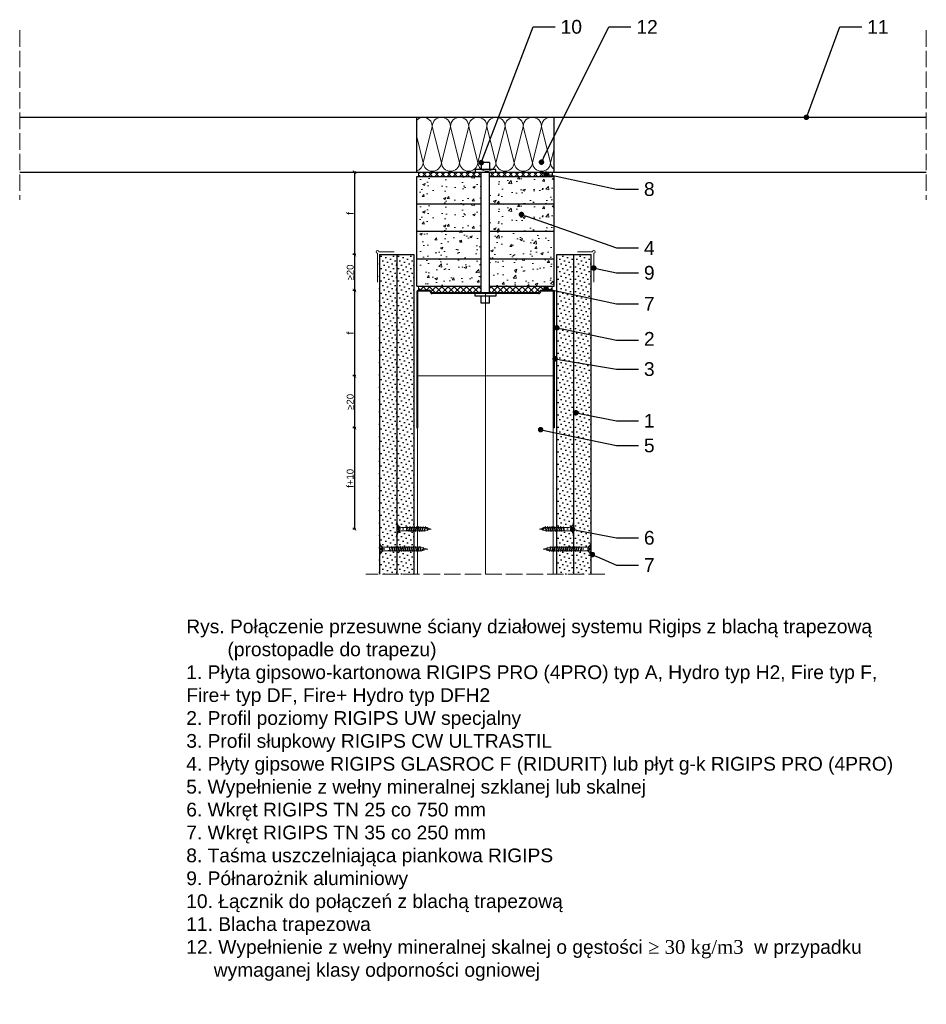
# Model space of a CAD drawing. Header units: millimetres. Extents: x 2157 to 3577, y 2981 to 3712.
# Tile 2 of 2: x 2917 to 3577, y 2981 to 3698. Entities that reach past the tile are written whole.
import ezdxf
from ezdxf import colors
from ezdxf.entities.mleader import LeaderData, LeaderLine
from ezdxf.math import Vec2, Vec3

# ---------------------------------------------------------------- set-up
doc = ezdxf.new("R2010")
doc.units = ezdxf.units.MM
doc.linetypes.add('ACAD_ISO02W100', pattern=[15, 12, -3])
for name, color, linetype, lineweight in [('_ISOVER WELNA', 7, 'BATTING', 9), ('_RIGIPS AKCESORIA', 7, 'Continuous', 18), ('_RIGIPS G-K', 7, 'Continuous', 25), ('_RIGIPS PROFIL', 7, 'Continuous', 18), ('KRESKOWANIE', 7, 'Continuous', 9), ('OPISY', 7, 'Continuous', 9), ('PRZERYWANA', 7, 'ACAD_ISO02W100', 9), ('WYMIARY', 7, 'Continuous', 25)]:
    doc.layers.add(name, color=color, linetype=linetype, lineweight=lineweight)
doc.styles.get("Standard").update_dxf_attribs({"font": 'arial.ttf'})
doc.linetypes.add('BATTING', pattern='A,0.00254,-2.54,[134,ltypeshp.shx,S=2.54,R=0,X=-2.54,Y=0],-5.08,[134,ltypeshp.shx,S=2.54,R=180,X=2.54,Y=0],-2.54', length=10.16254)
doc.dimstyles.new('ISO-25', dxfattribs={"dimtxt": 5, "dimasz": 2.5, "dimexe": 1.25, "dimexo": 0.625, "dimtad": 1, "dimtxsty": 'Standard', "dimblk": 'ARCHTICK', "dimcen": 2.5, "dimadec": 0, "dimazin": 0, "dimtfac": 1, "dimtmove": 0, "dimatfit": 3, "dimfxl": 1, "dimfxlon": 1, "dimarcsym": 0})

# ---------------------------------------------------------------- blocks, each defined once
blk = doc.blocks.new('_Dot')
at = {"color": 0, "linetype": 'ByBlock', "lineweight": -2}
blk.add_line((-0.5, 0), (-1, 0), dxfattribs=at)
at = {"color": 0, "linetype": 'ByBlock', "const_width": 0.5}
blk.add_lwpolyline([(-0.25, 0, 1), (0.25, 0, 1)], format="xyb", close=True, dxfattribs=at)
blk = doc.blocks.new('TN 25')
at = {"layer": '_RIGIPS AKCESORIA'}
for p, q in [((0, -0.84), (0, 7.16)), ((0, 7.16), (0.46, 7.16)), ((0.46, 4.78), (0, 4.78)), ((0, 3.5), (1.77, 3.5)), ((0, 2.83), (1.77, 2.83)), ((0.46, 1.64), (0, 1.64)), ((0.46, 7.16), (0.46, 4.78)), ((0.46, -0.84), (0.46, 1.64)), ((1.77, 3.5), (1.77, 4.2)), ((1.77, 2.83), (1.77, 2.18)), ((3.02, 4.46), (8.47, 4.46)), ((7.49, 2.01), (3.55, 2.01)), ((7.12, 4.46), (7.12, 3.18)), ((8.03, 2.01), (7.12, 4.46)), ((7.12, 3.18), (7.65, 1.53)), ((7.65, 1.53), (8.03, 2.01)), ((9.41, 2.01), (8.03, 2.01)), ((8.47, 4.46), (8.79, 5)), ((9.61, 1.51), (8.47, 4.46)), ((8.79, 5), (9.93, 2.01)), ((9, 4.46), (10.1, 4.46)), ((9.93, 2.01), (9.61, 1.51)), ((11.04, 2.01), (9.93, 2.01)), ((10.1, 4.46), (10.41, 5)), ((11.23, 1.51), (10.1, 4.46)), ((10.41, 5), (11.56, 2.01)), ((10.62, 4.46), (11.67, 4.46)), ((11.56, 2.01), (11.23, 1.51)), ((12.61, 2.01), (11.56, 2.01)), ((11.67, 4.46), (11.99, 5)), ((12.81, 1.51), (11.67, 4.46)), ((11.99, 5), (13.14, 2.01)), ((12.2, 4.46), (13.21, 4.46)), ((13.14, 2.01), (12.81, 1.51)), ((14.15, 2.01), (13.14, 2.01)), ((13.21, 4.46), (13.52, 5)), ((14.34, 1.51), (13.21, 4.46)), ((13.52, 5), (14.67, 2.01)), ((13.73, 4.46), (14.8, 4.46)), ((14.67, 2.01), (14.34, 1.51)), ((15.74, 2.01), (14.67, 2.01)), ((14.8, 4.46), (15.12, 5)), ((15.94, 1.51), (14.8, 4.46)), ((15.12, 5), (16.26, 2.01)), ((15.33, 4.46), (16.42, 4.46)), ((16.26, 2.01), (15.94, 1.51)), ((17.36, 2.01), (16.26, 2.01)), ((16.42, 4.46), (16.73, 5)), ((17.55, 1.51), (16.42, 4.46)), ((16.73, 5), (17.88, 2.01)), ((16.94, 4.46), (17.99, 4.46)), ((17.88, 2.01), (17.55, 1.51)), ((18.93, 2.01), (17.88, 2.01)), ((17.99, 4.46), (18.31, 5)), ((19.13, 1.51), (17.99, 4.46)), ((18.31, 5), (19.45, 2.01)), ((18.52, 4.46), (19.68, 4.46)), ((19.45, 2.01), (19.13, 1.51)), ((19.45, 2.01), (20.62, 2.01)), ((19.68, 4.46), (20, 5)), ((20.82, 1.51), (19.68, 4.46)), ((20, 5), (21.14, 2.01)), ((20.21, 4.46), (20.7, 4.46)), ((20.7, 4.46), (22.28, 3.98)), ((21.14, 2.01), (20.82, 1.51)), ((21.14, 2.01), (21.81, 2.12)), ((21.85, 1.83), (21.67, 3.28)), ((21.67, 3.28), (22.14, 2.4)), ((22.14, 2.4), (21.85, 1.83)), ((22.7, 2.36), (22.14, 2.4)), ((22.28, 3.98), (22.56, 4.37)), ((22.7, 2.36), (22.28, 3.98)), ((22.56, 4.37), (23.03, 2.71)), ((23.03, 2.71), (22.7, 2.36)), ((22.71, 3.85), (25, 3.24)), ((25, 3.24), (23.03, 2.71)), ((0, -0.84), (0.46, -0.84))]:
    blk.add_line(p, q, dxfattribs=at)
for centre, major_axis, ratio, start_param, end_param in [((3.09, 7.67), (0.17, 3.2), 0.826134, 1.773653, 3.180586), ((-0.04, 0.9), (0, 3.93), 0.848176, -0.720942, -0.151112), ((3.37, -1.57), (0.28, 3.57), 0.832181, 0.035984, 1.430787), ((-2.73, 15.91), (0, 14.76), 0.848176, 3.399396, 3.475072), ((0.59, 4.62), (0, 2.81), 0.848176, 3.475072, 3.862535), ((1.66, 3.18), (0, 0.895), 0.848176, -1.552777, -0.720942), ((1.66, 3.18), (0, 0.895), 0.848176, 3.862535, 4.730408)]:
    blk.add_ellipse(centre, major_axis=major_axis, ratio=ratio, start_param=start_param, end_param=end_param, dxfattribs=at)
blk = doc.blocks.new('_ArchTick')
at = {"color": 0, "linetype": 'ByBlock', "const_width": 0.15}
blk.add_lwpolyline([(-0.5, -0.5), (0.5, 0.5)], dxfattribs=at)
blk = doc.blocks.new('*D98')
at = {"layer": 'Defpoints', "color": 0, "transparency": 16777216}
for p in [(3205.9, 3587.07), (3160.69, 3527.07), (3203.9, 3527.07)]:
    blk.add_point(p, dxfattribs=at)
at = {"layer": 'WYMIARY', "color": 0, "lineweight": -2, "transparency": 16777216}
for p, q in [((3161.69, 3587.07), (3159.44, 3587.07)), ((3160.69, 3587.07), (3160.69, 3527.07)), ((3161.69, 3527.07), (3159.44, 3527.07))]:
    blk.add_line(p, q, dxfattribs=at)
at = {"layer": 'WYMIARY', "color": 0, "lineweight": -2, "transparency": 16777216, "xscale": 2.5, "yscale": 2.5, "zscale": 2.5}
for p, rotation in [((3160.69, 3587.07), 90), ((3160.69, 3527.07), 270)]:
    blk.add_blockref('_ArchTick', p, dxfattribs=dict(at, rotation=rotation))
at = {"layer": 'WYMIARY', "color": 0, "transparency": 16777216, "insert": (3157.53, 3557.07), "char_height": 5, "attachment_point": 5, "rotation": 90}
blk.add_mtext('f', dxfattribs=at)
blk = doc.blocks.new('*D99')
at = {"layer": 'Defpoints', "color": 0, "transparency": 16777216}
for p in [(3204.5, 3527.07), (3160.69, 3501.07), (3206.7, 3501.07)]:
    blk.add_point(p, dxfattribs=at)
at = {"layer": 'WYMIARY', "color": 0, "lineweight": -2, "transparency": 16777216}
for p, q in [((3161.69, 3527.07), (3159.44, 3527.07)), ((3160.69, 3527.07), (3160.69, 3501.07)), ((3161.69, 3501.07), (3159.44, 3501.07))]:
    blk.add_line(p, q, dxfattribs=at)
at = {"layer": 'WYMIARY', "color": 0, "lineweight": -2, "transparency": 16777216, "xscale": 2.5, "yscale": 2.5, "zscale": 2.5}
for p, rotation in [((3160.69, 3527.07), 90), ((3160.69, 3501.07), 270)]:
    blk.add_blockref('_ArchTick', p, dxfattribs=dict(at, rotation=rotation))
at = {"layer": 'WYMIARY', "color": 0, "transparency": 16777216, "insert": (3157.52, 3514.07), "char_height": 5, "attachment_point": 5, "rotation": 90}
blk.add_mtext('≥20', dxfattribs=at)
blk = doc.blocks.new('*D100')
at = {"layer": 'Defpoints', "color": 0, "transparency": 16777216}
for p in [(3206.5, 3401.07), (3160.69, 3327.28), (3216.4, 3327.28)]:
    blk.add_point(p, dxfattribs=at)
at = {"layer": 'WYMIARY', "color": 0, "lineweight": -2, "transparency": 16777216}
for p, q in [((3161.69, 3401.07), (3159.44, 3401.07)), ((3160.69, 3401.07), (3160.69, 3327.28)), ((3161.69, 3327.28), (3159.44, 3327.28))]:
    blk.add_line(p, q, dxfattribs=at)
at = {"layer": 'WYMIARY', "color": 0, "lineweight": -2, "transparency": 16777216, "xscale": 2.5, "yscale": 2.5, "zscale": 2.5}
for p, rotation in [((3160.69, 3401.07), 90), ((3160.69, 3327.28), 270)]:
    blk.add_blockref('_ArchTick', p, dxfattribs=dict(at, rotation=rotation))
at = {"layer": 'WYMIARY', "color": 0, "transparency": 16777216, "insert": (3157.48, 3364.18), "char_height": 5, "attachment_point": 5, "rotation": 90}
blk.add_mtext('f+10', dxfattribs=at)
blk = doc.blocks.new('*D101')
at = {"layer": 'Defpoints', "color": 0, "transparency": 16777216}
for p in [(3205.9, 3501.07), (3160.69, 3438.72), (3206.5, 3438.72)]:
    blk.add_point(p, dxfattribs=at)
at = {"layer": 'WYMIARY', "color": 0, "lineweight": -2, "transparency": 16777216}
for p, q in [((3161.69, 3501.07), (3159.44, 3501.07)), ((3160.69, 3501.07), (3160.69, 3438.72)), ((3161.69, 3438.72), (3159.44, 3438.72))]:
    blk.add_line(p, q, dxfattribs=at)
at = {"layer": 'WYMIARY', "color": 0, "lineweight": -2, "transparency": 16777216, "xscale": 2.5, "yscale": 2.5, "zscale": 2.5}
for p, rotation in [((3160.69, 3501.07), 90), ((3160.69, 3438.72), 270)]:
    blk.add_blockref('_ArchTick', p, dxfattribs=dict(at, rotation=rotation))
at = {"layer": 'WYMIARY', "color": 0, "transparency": 16777216, "insert": (3157.53, 3469.89), "char_height": 5, "attachment_point": 5, "rotation": 90}
blk.add_mtext('f', dxfattribs=at)
blk = doc.blocks.new('*D102')
at = {"layer": 'Defpoints', "color": 0, "transparency": 16777216}
for p in [(3204.5, 3438.72), (3160.69, 3401.07), (3206.18, 3401.07)]:
    blk.add_point(p, dxfattribs=at)
at = {"layer": 'WYMIARY', "color": 0, "lineweight": -2, "transparency": 16777216}
for p, q in [((3161.69, 3438.72), (3159.44, 3438.72)), ((3160.69, 3438.72), (3160.69, 3401.07)), ((3161.69, 3401.07), (3159.44, 3401.07))]:
    blk.add_line(p, q, dxfattribs=at)
at = {"layer": 'WYMIARY', "color": 0, "lineweight": -2, "transparency": 16777216, "xscale": 2.5, "yscale": 2.5, "zscale": 2.5}
for p, rotation in [((3160.69, 3438.72), 90), ((3160.69, 3401.07), 270)]:
    blk.add_blockref('_ArchTick', p, dxfattribs=dict(at, rotation=rotation))
at = {"layer": 'WYMIARY', "color": 0, "transparency": 16777216, "insert": (3157.52, 3419.89), "char_height": 5, "attachment_point": 5, "rotation": 90}
blk.add_mtext('≥20', dxfattribs=at)
blk = doc.blocks.new('TN 35')
at = {"layer": '_RIGIPS AKCESORIA'}
for p, q in [((0, -0.84), (0, 7.16)), ((0, 7.16), (0.46, 7.16)), ((0.46, 4.78), (0, 4.78)), ((0, 3.5), (1.77, 3.5)), ((0, 2.83), (1.77, 2.83)), ((0.46, 1.64), (0, 1.64)), ((0.46, 7.16), (0.46, 4.78)), ((0.46, -0.84), (0.46, 1.64)), ((1.77, 3.5), (1.77, 4.2)), ((1.77, 2.83), (1.77, 2.18)), ((3.02, 4.46), (8.47, 4.46)), ((7.49, 2.01), (3.55, 2.01)), ((7.12, 4.46), (7.12, 3.18)), ((8.03, 2.01), (7.12, 4.46)), ((7.12, 3.18), (7.65, 1.53)), ((7.65, 1.53), (8.03, 2.01)), ((9.41, 2.01), (8.03, 2.01)), ((8.47, 4.46), (8.79, 5)), ((9.61, 1.51), (8.47, 4.46)), ((8.79, 5), (9.93, 2.01)), ((9, 4.46), (10.1, 4.46)), ((9.93, 2.01), (9.61, 1.51)), ((11.04, 2.01), (9.93, 2.01)), ((10.1, 4.46), (10.41, 5)), ((11.23, 1.51), (10.1, 4.46)), ((10.41, 5), (11.56, 2.01)), ((10.62, 4.46), (11.67, 4.46)), ((11.56, 2.01), (11.23, 1.51)), ((12.61, 2.01), (11.56, 2.01)), ((11.67, 4.46), (11.99, 5)), ((12.81, 1.51), (11.67, 4.46)), ((11.99, 5), (13.14, 2.01)), ((12.2, 4.46), (13.21, 4.46)), ((13.14, 2.01), (12.81, 1.51)), ((14.15, 2.01), (13.14, 2.01)), ((13.21, 4.46), (13.52, 5)), ((14.34, 1.51), (13.21, 4.46)), ((13.52, 5), (14.67, 2.01)), ((13.73, 4.46), (14.8, 4.46)), ((14.67, 2.01), (14.34, 1.51)), ((15.74, 2.01), (14.67, 2.01)), ((14.8, 4.46), (15.12, 5)), ((15.94, 1.51), (14.8, 4.46)), ((15.12, 5), (16.26, 2.01)), ((15.33, 4.46), (16.42, 4.46)), ((16.26, 2.01), (15.94, 1.51)), ((17.36, 2.01), (16.26, 2.01)), ((16.42, 4.46), (16.73, 5)), ((17.55, 1.51), (16.42, 4.46)), ((16.73, 5), (17.88, 2.01)), ((16.94, 4.46), (17.99, 4.46)), ((17.88, 2.01), (17.55, 1.51)), ((18.93, 2.01), (17.84, 2.01)), ((17.99, 4.46), (18.31, 5)), ((19.13, 1.51), (17.99, 4.46)), ((18.31, 5), (19.45, 2.01)), ((18.52, 4.46), (19.57, 4.46)), ((19.45, 2.01), (19.13, 1.51)), ((20.51, 2.01), (19.41, 2.01)), ((19.57, 4.46), (19.88, 5)), ((20.7, 1.51), (19.57, 4.46)), ((19.88, 5), (21.03, 2.01)), ((20.09, 4.46), (21.14, 4.46)), ((21.03, 2.01), (20.7, 1.51)), ((22.08, 2.01), (20.99, 2.01)), ((21.14, 4.46), (21.46, 5)), ((22.28, 1.51), (21.14, 4.46)), ((21.46, 5), (22.6, 2.01)), ((21.67, 4.46), (22.72, 4.46)), ((22.6, 2.01), (22.28, 1.51)), ((23.66, 2.01), (22.56, 2.01)), ((22.72, 4.46), (23.03, 5)), ((23.85, 1.51), (22.72, 4.46)), ((23.03, 5), (24.18, 2.01)), ((23.24, 4.46), (24.29, 4.46)), ((24.18, 2.01), (23.85, 1.51)), ((25.23, 2.01), (24.14, 2.01)), ((24.29, 4.46), (24.61, 5)), ((25.43, 1.51), (24.29, 4.46)), ((24.61, 5), (25.75, 2.01)), ((24.81, 4.46), (25.87, 4.46)), ((25.75, 2.01), (25.43, 1.51)), ((26.81, 2.01), (25.71, 2.01)), ((25.87, 4.46), (26.18, 5)), ((27, 1.51), (25.87, 4.46)), ((26.18, 5), (27.33, 2.01)), ((26.39, 4.46), (27.44, 4.46)), ((27.33, 2.01), (27, 1.51)), ((28.38, 2.01), (27.33, 2.01)), ((27.44, 4.46), (27.76, 5)), ((28.58, 1.51), (27.44, 4.46)), ((27.76, 5), (28.9, 2.01)), ((27.96, 4.46), (29.13, 4.46)), ((28.9, 2.01), (28.58, 1.51)), ((28.9, 2.01), (30.07, 2.01)), ((29.13, 4.46), (29.45, 5)), ((30.27, 1.51), (29.13, 4.46)), ((29.45, 5), (30.59, 2.01)), ((29.65, 4.46), (30.15, 4.46)), ((30.15, 4.46), (31.73, 3.98)), ((30.59, 2.01), (30.27, 1.51)), ((30.59, 2.01), (31.26, 2.12)), ((31.3, 1.83), (31.12, 3.28)), ((31.12, 3.28), (31.59, 2.4)), ((31.59, 2.4), (31.3, 1.83)), ((32.15, 2.36), (31.59, 2.4)), ((31.73, 3.98), (32.01, 4.37)), ((32.15, 2.36), (31.73, 3.98)), ((32.01, 4.37), (32.48, 2.71)), ((32.48, 2.71), (32.15, 2.36)), ((32.16, 3.85), (35, 3.24)), ((35, 3.24), (32.48, 2.71)), ((0, -0.84), (0.46, -0.84))]:
    blk.add_line(p, q, dxfattribs=at)
for centre, major_axis, ratio, start_param, end_param in [((3.09, 7.67), (0.17, 3.2), 0.826134, 1.773653, 3.180586), ((-0.04, 0.9), (0, 3.93), 0.848176, -0.720942, -0.151112), ((3.37, -1.57), (0.28, 3.57), 0.832181, 0.035984, 1.430787), ((-2.73, 15.91), (0, 14.76), 0.848176, 3.399396, 3.475072), ((0.59, 4.62), (0, 2.81), 0.848176, 3.475072, 3.862535), ((1.66, 3.18), (0, 0.895), 0.848176, -1.552777, -0.720942), ((1.66, 3.18), (0, 0.895), 0.848176, 3.862535, 4.730408)]:
    blk.add_ellipse(centre, major_axis=major_axis, ratio=ratio, start_param=start_param, end_param=end_param, dxfattribs=at)
blk = doc.blocks.new('polnaroznik')
at = {"layer": '_RIGIPS AKCESORIA'}
for p, q in [((429.5, 44.15), (429.5, 55.15)), ((430.5, 56.15), (451.5, 56.15))]:
    blk.add_line(p, q, dxfattribs=at)
blk.add_arc((429.5, 56.15), 1, 0, 270, dxfattribs=at)

msp = doc.modelspace()

# ---------------------------------------------------------------- hatches: boundary and pattern name
at = {"layer": '_RIGIPS G-K'}
h = msp.add_hatch(dxfattribs=at)
h.set_pattern_fill('DOTS', color=256, scale=2, angle=225, style=0)
h.set_pattern_definition([(225, (313.1276, 2518.0016), (1.122532, -3.367596), [0, -3.175])])
h.paths.add_polyline_path([(3191.403, 3527.069), (3178.903, 3527.069), (3178.903, 3294.366), (3191.403, 3294.366)])
h = msp.add_hatch(dxfattribs=at)
h.set_pattern_fill('DOTS', color=256, scale=2, angle=225, style=0)
h.set_pattern_definition([(225, (325.6276, 2518.0016), (1.122532, -3.367596), [0, -3.175])])
h.paths.add_polyline_path([(3203.903, 3527.069), (3191.403, 3527.069), (3191.403, 3294.366), (3203.903, 3294.366)])
h = msp.add_hatch(dxfattribs=at)
h.set_pattern_fill('DOTS', color=256, scale=2, angle=225, style=0)
h.set_pattern_definition([(225, (328.6276, 2518.0016), (1.122532, -3.367596), [0, -3.175])])
h.paths.add_polyline_path([(3320.403, 3527.069), (3307.903, 3527.069), (3307.903, 3294.366), (3320.403, 3294.366)])
h = msp.add_hatch(dxfattribs=at)
h.set_pattern_fill('DOTS', color=256, scale=2, angle=225, style=0)
h.set_pattern_definition([(225, (341.1276, 2518.0016), (1.122532, -3.367596), [0, -3.175])])
h.paths.add_polyline_path([(3332.903, 3527.069), (3320.403, 3527.069), (3320.403, 3294.366), (3332.903, 3294.366)])
at = {"layer": 'KRESKOWANIE'}
h = msp.add_hatch(dxfattribs=at)
h.set_pattern_fill('ANSI37', color=256, angle=270, style=0)
h.set_pattern_definition([(315, (665.6276, 2269.9406), (2.245064, 2.245064), []), (45, (665.6276, 2269.9406), (-2.245064, 2.245064), [])])
h.paths.add_polyline_path([(3258.903, 3587.069), (3258.903, 3584.069), (3304.503, 3584.069), (3304.503, 3587.069)])
h.paths.add_polyline_path([(3252.903, 3584.069), (3252.903, 3587.069), (3207.303, 3587.069), (3207.303, 3584.069)])
h = msp.add_hatch(dxfattribs=at)
h.set_pattern_fill('AR-CONC', color=256, scale=0.1, style=0)
h.set_pattern_definition([(50, (327.128, 2581.002), (18.21847, -1.59391), [1.905, -20.955]), (355, (327.128, 2581.002), (-3.52434, 19.10568), [1.524, -16.76406]), (100.45144, (328.646, 2580.869), (14.69412, 17.51178), [1.619, -17.80902]), (46.1842, (327.128, 2586.082), (27.1079, -4.20423), [2.8575, -31.4325]), (96.6356, (329.387, 2585.73), (23.74041, 24.74261), [2.4285, -26.71356]), (351.1842, (327.128, 2586.082), (23.74041, 24.7426), [2.286, -25.14597]), (21, (329.668, 2584.812), (15.16144, -10.22652), [1.905, -20.955]), (326, (329.668, 2584.812), (6.1802, 18.4188), [1.524, -16.764]), (71.45144, (330.931, 2583.96), (21.34164, 8.19228), [1.619, -17.80899]), (37.5, (327.1276, 2581.0016), (0.30886, 8.455504), [0, -16.5608, 0, -17.018, 0, -16.8275]), (7.5, (327.128, 2581.002), (6.681966, 10.018057), [0, -9.7028, 0, -16.1798, 0, -6.4135]), (327.5, (321.4634, 2581.0016), (13.55906, -0.572874), [0, -6.35, 0, -19.812, 0, -26.289]), (317.5, (318.923, 2581.002), (14.81292, 2.54265), [0, -8.255, 0, -13.1572, 0, -18.669])])
h.paths.add_polyline_path([(3252.903, 3564.069), (3252.903, 3584.069), (3205.903, 3584.069), (3205.903, 3564.069)])
h.paths.add_polyline_path([(3258.903, 3584.069), (3258.903, 3564.069), (3305.903, 3564.069), (3305.903, 3584.069)])
h = msp.add_hatch(dxfattribs=at)
h.set_pattern_fill('AR-CONC', color=256, scale=0.1, style=0)
h.set_pattern_definition([(50, (327.128, 2561.002), (18.21847, -1.59391), [1.905, -20.955]), (355, (327.128, 2561.002), (-3.52434, 19.10568), [1.524, -16.76406]), (100.45144, (328.646, 2560.869), (14.69412, 17.51178), [1.619, -17.80902]), (46.1842, (327.128, 2566.082), (27.1079, -4.20423), [2.8575, -31.4325]), (96.6356, (329.387, 2565.73), (23.74041, 24.74261), [2.4285, -26.71356]), (351.1842, (327.128, 2566.082), (23.74041, 24.7426), [2.286, -25.14597]), (21, (329.668, 2564.812), (15.16144, -10.22652), [1.905, -20.955]), (326, (329.668, 2564.812), (6.1802, 18.4188), [1.524, -16.764]), (71.45144, (330.931, 2563.96), (21.34164, 8.19228), [1.619, -17.80899]), (37.5, (327.1276, 2561.0016), (0.30886, 8.455504), [0, -16.5608, 0, -17.018, 0, -16.8275]), (7.5, (327.128, 2561.002), (6.681966, 10.018057), [0, -9.7028, 0, -16.1798, 0, -6.4135]), (327.5, (321.4634, 2561.0016), (13.55906, -0.572874), [0, -6.35, 0, -19.812, 0, -26.289]), (317.5, (318.923, 2561.002), (14.81292, 2.54265), [0, -8.255, 0, -13.1572, 0, -18.669])])
h.paths.add_polyline_path([(3252.903, 3544.069), (3252.903, 3564.069), (3205.903, 3564.069), (3205.903, 3544.069)])
h.paths.add_polyline_path([(3258.903, 3564.069), (3258.903, 3544.069), (3305.903, 3544.069), (3305.903, 3564.069)])
h = msp.add_hatch(dxfattribs=at)
h.set_pattern_fill('AR-CONC', color=256, scale=0.1, style=0)
h.set_pattern_definition([(50, (-81.578, 2773.951), (18.21847, -1.59391), [1.905, -20.955]), (355, (-81.578, 2773.951), (-3.52434, 19.10568), [1.524, -16.76406]), (100.45144, (-80.06, 2773.818), (14.694125, 17.511775), [1.619, -17.80902]), (46.1842, (-81.578, 2779.031), (27.1079, -4.20423), [2.8575, -31.4325]), (96.6356, (-79.319, 2778.68), (23.74041, 24.74261), [2.4285, -26.71356]), (351.18415, (-81.578, 2779.03), (23.74041, 24.74261), [2.286, -25.14597]), (21, (-79.038, 2777.761), (15.16144, -10.22652), [1.905, -20.955]), (326, (-79.038, 2777.761), (6.1802, 18.4188), [1.524, -16.764]), (71.45144, (-77.774, 2776.909), (21.34164, 8.19228), [1.619, -17.80899]), (37.5, (-81.5775, 2773.951), (0.30886, 8.455504), [0, -16.5608, 0, -17.018, 0, -16.8275]), (7.5, (-81.5775, 2773.951), (6.681966, 10.018057), [0, -9.7028, 0, -16.1798, 0, -6.4135]), (327.5, (-87.242, 2773.951), (13.55906, -0.572874), [0, -6.35, 0, -19.812, 0, -26.289]), (317.5, (-89.782, 2773.951), (14.81292, 2.54265), [0, -8.255, 0, -13.1572, 0, -18.669])])
h.paths.add_polyline_path([(3258.903, 3544.069), (3258.903, 3524.069), (3305.903, 3524.069), (3305.903, 3544.069)])
h.paths.add_polyline_path([(3252.903, 3524.069), (3252.903, 3544.069), (3205.903, 3544.069), (3205.903, 3524.069)])
h = msp.add_hatch(dxfattribs=at)
h.set_pattern_fill('AR-CONC', color=256, scale=0.1, style=0)
h.set_pattern_definition([(50, (327.128, 2541.002), (18.21847, -1.59391), [1.905, -20.955]), (355, (327.128, 2541.002), (-3.52434, 19.10568), [1.524, -16.76406]), (100.45144, (328.646, 2540.869), (14.69412, 17.51178), [1.619, -17.80902]), (46.1842, (327.128, 2546.082), (27.1079, -4.20423), [2.8575, -31.4325]), (96.6356, (329.387, 2545.73), (23.74041, 24.74261), [2.4285, -26.71356]), (351.1842, (327.128, 2546.082), (23.74041, 24.7426), [2.286, -25.14597]), (21, (329.668, 2544.812), (15.16144, -10.22652), [1.905, -20.955]), (326, (329.668, 2544.812), (6.1802, 18.4188), [1.524, -16.764]), (71.45144, (330.931, 2543.96), (21.34164, 8.19228), [1.619, -17.80899]), (37.5, (327.1276, 2541.0016), (0.30886, 8.455504), [0, -16.5608, 0, -17.018, 0, -16.8275]), (7.5, (327.128, 2541.002), (6.681966, 10.018057), [0, -9.7028, 0, -16.1798, 0, -6.4135]), (327.5, (321.4634, 2541.0016), (13.55906, -0.572874), [0, -6.35, 0, -19.812, 0, -26.289]), (317.5, (318.923, 2541.002), (14.81292, 2.54265), [0, -8.255, 0, -13.1572, 0, -18.669])])
h.paths.add_polyline_path([(3252.903, 3504.069), (3252.903, 3524.069), (3205.903, 3524.069), (3205.903, 3504.069)])
h.paths.add_polyline_path([(3258.903, 3524.069), (3258.903, 3504.069), (3305.903, 3504.069), (3305.903, 3524.069)])
msp.add_hatch(color=256, dxfattribs=at).paths.add_polyline_path([(3295.644, 3499.282), (3295.973, 3499.957, -0.2869508), (3296.872, 3500.519), (3305.103, 3500.519, -0.4142136), (3305.353, 3500.269), (3305.353, 3401.069), (3305.903, 3401.069), (3305.903, 3500.269, 0.4142136), (3305.103, 3501.069), (3296.528, 3501.069, 0.2869508), (3295.629, 3500.507), (3295.3, 3499.832, -0.2869508), (3294.401, 3499.269), (3217.404, 3499.269, -0.2869508), (3216.505, 3499.832), (3216.176, 3500.507, 0.2869508), (3215.277, 3501.069), (3206.703, 3501.069, 0.4142136), (3205.903, 3500.269), (3205.903, 3401.069), (3206.453, 3401.069), (3206.453, 3500.269, -0.4142136), (3206.703, 3500.519), (3214.933, 3500.519, -0.2869508), (3215.832, 3499.957), (3216.161, 3499.282, 0.2869508), (3217.06, 3498.719), (3294.745, 3498.719, 0.2869508)])
h = msp.add_hatch(dxfattribs=at)
h.set_pattern_fill('ANSI37', color=256, angle=270, style=0)
h.set_pattern_definition([(315, (5206.6775, 4938.198), (2.245064, 2.245064), []), (45, (5206.6775, 4938.198), (-2.245064, 2.245064), [])])
edge = h.paths.add_edge_path()
edge.add_line((3252.903, 3499.269), (3252.903, 3504.069))
edge.add_line((3252.903, 3504.069), (3207.303, 3504.069))
edge.add_line((3207.303, 3504.069), (3207.303, 3501.069))
edge.add_line((3207.303, 3501.069), (3215.277, 3501.069))
edge.add_arc((3215.277, 3500.069), 1, 25.956506, 90, ccw=False)
edge.add_line((3216.176, 3500.507), (3216.505, 3499.832))
edge.add_arc((3217.404, 3500.269), 1, 205.956506, 270)
edge.add_line((3217.404, 3499.269), (3252.903, 3499.269))
edge = h.paths.add_edge_path()
edge.add_line((3258.903, 3504.069), (3258.903, 3499.269))
edge.add_line((3258.903, 3499.269), (3294.401, 3499.269))
edge.add_arc((3294.401, 3500.269), 1, 270, 334.043494)
edge.add_line((3295.3, 3499.832), (3295.629, 3500.507))
edge.add_arc((3296.528, 3500.069), 1, 90, 154.043494, ccw=False)
edge.add_line((3296.528, 3501.069), (3304.503, 3501.069))
edge.add_line((3304.503, 3501.069), (3304.503, 3504.069))
edge.add_line((3304.503, 3504.069), (3258.903, 3504.069))

# ---------------------------------------------------------------- linework, layer by layer
for p, q in [((2916.9, 3627.069), (3576.9, 3627.069)), ((3252.903, 3594.069), (3252.903, 3589.069)), ((3258.903, 3594.069), (3252.903, 3594.069)), ((3258.903, 3594.069), (3258.903, 3589.069)), ((2916.9, 3587.069), (3258.903, 3587.069)), ((3263.403, 3589.069), (3248.403, 3589.069)), ((3248.403, 3589.069), (3248.403, 3587.069)), ((3252.903, 3499.269), (3252.903, 3587.069)), ((3258.903, 3499.269), (3258.903, 3587.069)), ((3258.903, 3587.069), (3576.9, 3587.069)), ((3263.403, 3587.069), (3263.403, 3589.069)), ((3205.903, 3500.269), (3205.903, 3401.069)), ((3206.453, 3500.269), (3206.453, 3401.069)), ((3215.277, 3501.069), (3206.703, 3501.069)), ((3214.933, 3500.519), (3206.703, 3500.519)), ((3215.832, 3499.957), (3216.161, 3499.282)), ((3216.176, 3500.507), (3216.505, 3499.832)), ((3294.745, 3498.719), (3217.06, 3498.719)), ((3294.401, 3499.269), (3217.404, 3499.269)), ((3248.403, 3496.719), (3248.403, 3498.719)), ((3263.403, 3498.719), (3248.403, 3498.719)), ((3263.403, 3498.719), (3263.403, 3496.719)), ((3295.629, 3500.507), (3295.3, 3499.832)), ((3295.973, 3499.957), (3295.644, 3499.282)), ((3305.103, 3501.069), (3296.528, 3501.069)), ((3305.103, 3500.519), (3296.872, 3500.519)), ((3305.353, 3500.269), (3305.353, 3401.069)), ((3305.903, 3500.269), (3305.903, 3401.069)), ((3263.403, 3496.719), (3248.403, 3496.719)), ((3252.903, 3491.719), (3252.903, 3496.719)), ((3258.903, 3491.719), (3252.903, 3491.719)), ((3258.903, 3491.719), (3258.903, 3496.719)), ((3205.903, 3401.069), (3206.453, 3401.069)), ((3305.903, 3401.069), (3305.353, 3401.069))]:
    msp.add_line(p, q)
for centre, radius, start, end in [((3206.703, 3500.269), 0.8, 90, 180), ((3206.703, 3500.269), 0.25, 90, 180), ((3214.933, 3499.519), 1, 25.956506, 90), ((3215.277, 3500.069), 1, 25.956506, 90), ((3217.06, 3499.719), 1, 205.956506, 270), ((3217.404, 3500.269), 1, 205.956506, 270), ((3294.401, 3500.269), 1, 270, 334.043494), ((3294.745, 3499.719), 1, 270, 334.043494), ((3296.528, 3500.069), 1, 90, 154.043494), ((3296.872, 3499.519), 1, 90, 154.043494), ((3305.103, 3500.269), 0.8, 0, 90), ((3305.103, 3500.269), 0.25, 0, 90)]:
    msp.add_arc(centre, radius, start, end)
at = {"layer": '_ISOVER WELNA', "ltscale": 1.2}
msp.add_line((3255.903, 3294.366), (3255.903, 3498.719), dxfattribs=at)
at = {"layer": '_RIGIPS G-K'}
for p, q in [((3205.903, 3587.069), (3205.903, 3627.069)), ((3305.903, 3587.069), (3305.903, 3627.069)), ((3205.903, 3504.069), (3205.903, 3584.069)), ((3205.903, 3584.069), (3252.903, 3584.069)), ((3258.903, 3584.069), (3305.903, 3584.069)), ((3305.903, 3504.069), (3305.903, 3584.069)), ((3205.903, 3564.069), (3252.903, 3564.069)), ((3258.903, 3564.069), (3305.903, 3564.069)), ((3205.903, 3544.069), (3252.903, 3544.069)), ((3258.903, 3544.069), (3305.903, 3544.069)), ((3178.903, 3527.069), (3178.903, 3294.366)), ((3178.903, 3527.069), (3191.403, 3527.069)), ((3191.403, 3527.069), (3191.403, 3294.366)), ((3191.403, 3527.069), (3203.903, 3527.069)), ((3203.903, 3527.069), (3203.903, 3294.366)), ((3307.903, 3294.366), (3307.903, 3527.069)), ((3307.903, 3527.069), (3320.403, 3527.069)), ((3320.403, 3294.366), (3320.403, 3527.069)), ((3320.403, 3527.069), (3332.903, 3527.069)), ((3332.903, 3294.366), (3332.903, 3527.069)), ((3205.903, 3524.069), (3252.903, 3524.069)), ((3258.903, 3524.069), (3305.903, 3524.069)), ((3205.903, 3504.069), (3252.903, 3504.069)), ((3258.903, 3504.069), (3305.903, 3504.069))]:
    msp.add_line(p, q, dxfattribs=at)
at = {"layer": '_RIGIPS PROFIL', "lineweight": 9}
for p, q in [((3206.503, 3294.366), (3206.503, 3480.669)), ((3305.303, 3294.366), (3305.303, 3480.669)), ((3206.503, 3438.719), (3305.303, 3438.719))]:
    msp.add_line(p, q, dxfattribs=at)
at = {"layer": 'KRESKOWANIE'}
for p, q in [((3207.303, 3584.069), (3207.303, 3587.069)), ((3304.503, 3584.069), (3304.503, 3587.069)), ((3304.783, 3584.669), (3304.783, 3587.069)), ((3207.303, 3501.069), (3207.303, 3504.069)), ((3304.503, 3501.069), (3304.503, 3504.069))]:
    msp.add_line(p, q, dxfattribs=at)
for points in [[(3210.642, 3593.949), (3217.266, 3620.445), (3217.266, 3620.445)], [(3217.266, 3620.445), (3223.89, 3593.949), (3223.89, 3593.949)], [(3223.89, 3593.949), (3230.514, 3620.445), (3230.514, 3620.445)], [(3230.514, 3620.445), (3237.138, 3593.949), (3237.138, 3593.949)], [(3237.138, 3593.949), (3243.762, 3620.445), (3243.762, 3620.445)], [(3243.762, 3620.445), (3250.386, 3593.949), (3250.386, 3593.949)], [(3243.762, 3620.445), (3250.386, 3593.949), (3250.386, 3593.949)], [(3250.386, 3593.949), (3257.01, 3620.445), (3257.01, 3620.445)], [(3257.01, 3620.445), (3263.634, 3593.949), (3263.634, 3593.949)], [(3263.634, 3593.949), (3270.258, 3620.445), (3270.258, 3620.445)], [(3270.258, 3620.445), (3276.882, 3593.949), (3276.882, 3593.949)], [(3276.882, 3593.949), (3283.506, 3620.445), (3283.506, 3620.445)], [(3283.506, 3620.445), (3290.13, 3593.949), (3290.13, 3593.949)], [(3283.506, 3620.445), (3290.13, 3593.949), (3290.13, 3593.949)], [(3290.13, 3593.949), (3296.754, 3620.445), (3296.754, 3620.445)], [(3296.754, 3620.445), (3303.378, 3593.949), (3303.378, 3593.949)], [(3205.903, 3612.907), (3210.642, 3593.949), (3210.642, 3593.949)], [(3205.903, 3612.907), (3210.642, 3593.949), (3210.642, 3593.949)], [(3303.378, 3593.949), (3305.903, 3604.048)]]:
    msp.add_lwpolyline(points, dxfattribs=at)
for centre, radius, start, end in [((3210.642, 3620.445), 6.624, 0, 135.682523), ((3223.89, 3620.445), 6.624, 0, 180), ((3237.138, 3620.445), 6.624, 0, 180), ((3250.386, 3620.445), 6.624, 0, 180), ((3263.634, 3620.445), 6.624, 0, 180), ((3276.882, 3620.445), 6.624, 0, 180), ((3290.13, 3620.445), 6.624, 0, 180), ((3303.378, 3620.445), 6.624, 67.595766, 180), ((3204.018, 3594.392), 6.639, 286.492307, 356.175118), ((3217.266, 3594.392), 6.639, 183.824882, 356.175118), ((3230.514, 3594.392), 6.639, 183.824882, 356.175118), ((3243.762, 3594.392), 6.639, 183.824882, 356.175118), ((3257.01, 3594.392), 6.639, 183.824882, 356.175118), ((3270.258, 3594.392), 6.639, 183.824882, 356.175118), ((3283.506, 3594.392), 6.639, 183.824882, 356.175118), ((3296.754, 3594.392), 6.639, 183.824882, 356.175118), ((3310.002, 3594.392), 6.639, 183.824882, 231.867449)]:
    msp.add_arc(centre, radius, start, end, dxfattribs=at)
at = {"layer": 'PRZERYWANA'}
for p, q in [((2916.9, 3690.459), (2916.9, 3567.069)), ((3576.9, 3690.459), (3576.9, 3567.069)), ((3342.903, 3294.366), (3168.903, 3294.366))]:
    msp.add_line(p, q, dxfattribs=at)

# ---------------------------------------------------------------- block references
at = {"layer": '_RIGIPS AKCESORIA', "xscale": -1}
for name, p, rotation in [('polnaroznik', (3233.569, 3958.57), 90), ('TN 25', (3191.403, 3330.527), 180)]:
    msp.add_blockref(name, p, dxfattribs=dict(at, rotation=rotation))
at = {"layer": '_RIGIPS AKCESORIA'}
for name, p, rotation in [('polnaroznik', (3278.703, 3958.57), 270), ('TN 25', (3320.403, 3330.527), 180)]:
    msp.add_blockref(name, p, dxfattribs=dict(at, rotation=rotation))
msp.add_blockref('TN 35', (3178.903, 3309.514), dxfattribs=at)
at = {"layer": '_RIGIPS AKCESORIA', "xscale": -1}
msp.add_blockref('TN 35', (3332.903, 3309.514), dxfattribs=at)

# ---------------------------------------------------------------- texts
at = {"insert": (3038.16, 3261.391), "char_height": 10, "width": 526.52419, "attachment_point": 1}
msp.add_mtext('\\pi-30,l30;Rys. Połączenie przesuwne ściany działowej systemu Rigips z blachą trapezową (prostopadle do trapezu)\\P\\pi0,l0;1. Płyta gipsowo-kartonowa RIGIPS PRO (4PRO) typ A, Hydro typ H2, Fire typ F, Fire+ typ DF, Fire+ Hydro typ DFH2\\P2. Profil poziomy RIGIPS UW specjalny\\P3. Profil słupkowy RIGIPS CW ULTRASTIL\\P4. Płyty gipsowe RIGIPS GLASROC F (RIDURIT) lub płyt g-k RIGIPS PRO (4PRO)\\P5. Wypełnienie z wełny mineralnej szklanej lub skalnej\\P6. Wkręt RIGIPS TN 25 co 750 mm\\P7. Wkręt RIGIPS TN 35 co 250 mm\\P8. Taśma uszczelniająca piankowa RIGIPS\\P9. Półnarożnik aluminiowy\\P10. Łącznik do połączeń z blachą trapezową\\P11. Blacha trapezowa\\P\\pi-20,l20;12. Wypełnienie z wełny mineralnej skalnej o gęstości {\\fTimes New Roman|b0|i0|c0|p18;≥\\fTimes New Roman|b0|i0|c238|p18; 30 kg/m3 } w przypadku wymaganej klasy odporności ogniowej', dxfattribs=at)

# ---------------------------------------------------------------- dimensions: what is measured, and where the dimension line sits
at = {"layer": 'WYMIARY'}
for base, p1, p2, text, picture, middle in [((3160.694, 3527.069), (3205.903, 3587.069), (3203.903, 3527.069), 'f', '*D98', (3157.526, 3557.069)), ((3160.694, 3501.069), (3204.503, 3527.069), (3206.703, 3501.069), '≥20', '*D99', (3157.516, 3514.069)), ((3160.694, 3438.719), (3205.903, 3501.069), (3206.503, 3438.719), 'f', '*D101', (3157.526, 3469.894)), ((3160.694, 3401.069), (3204.503, 3438.719), (3206.178, 3401.069), '≥20', '*D102', (3157.516, 3419.894)), ((3160.694, 3327.283), (3206.503, 3401.069), (3216.402, 3327.283), 'f+10', '*D100', (3157.484, 3364.176))]:
    dim = msp.add_linear_dim(base=base, p1=p1, p2=p2, angle=90, text=text, dimstyle='ISO-25', override={"dimtad": 3, "dimtmove": 2}, dxfattribs=at)
    dim.commit()
    dim.dimension.update_dxf_attribs({"geometry": picture, "text_midpoint": middle})

# ---------------------------------------------------------------- leaders
at = {"layer": 'OPISY'}
ml = msp.add_multileader_mtext('Standard', dxfattribs=at)
ml.set_content('10', color=256)
ml.set_leader_properties()
ml.set_arrow_properties(name='DOT')
ml.build(insert=Vec2(0, 0))
ctx = ml.context
ctx.base_point, ctx.char_height, ctx.landing_gap_size, ctx.plane_origin = Vec3(3306.705, 3692.867), 10, 4, Vec3(3114.116, 3836.526)
notes = []
notes.append((ctx, [(0, (1, 1, 0), (3290.705, 3692.867), (1, 0), 16, [(0, [(3252.903, 3594.069)], 0, [])])]))
ctx.mtext.insert, ctx.mtext.flow_direction = Vec3(3310.705, 3697.952), 5
ml = msp.add_multileader_mtext('Standard', dxfattribs=at)
ml.set_content('12', color=256)
ml.set_leader_properties()
ml.set_arrow_properties(name='DOT')
ml.build(insert=Vec2(0, 0))
ctx = ml.context
ctx.base_point, ctx.char_height, ctx.landing_gap_size, ctx.plane_origin = Vec3(3361.86, 3692.867), 10, 4, Vec3(3169.272, 3836.526)
notes.append((ctx, [(0, (1, 1, 0), (3345.86, 3692.867), (1, 0), 16, [(0, [(3296.754, 3594.392)], 0, [])])]))
ctx.mtext.insert, ctx.mtext.flow_direction = Vec3(3365.86, 3697.867), 5
ml = msp.add_multileader_mtext('Standard', dxfattribs=at)
ml.set_content('11', color=256)
ml.set_leader_properties()
ml.set_arrow_properties(name='DOT')
ml.build(insert=Vec2(0, 0))
ctx = ml.context
ctx.base_point, ctx.char_height, ctx.landing_gap_size, ctx.plane_origin = Vec3(3529.882, 3692.867), 10, 4, Vec3(3337.293, 3836.526)
notes.append((ctx, [(0, (1, 1, 0), (3513.882, 3692.867), (1, 0), 16, [(0, [(3489.636, 3627.069)], 0, [])])]))
ctx.mtext.insert, ctx.mtext.flow_direction = Vec3(3533.882, 3697.867), 5
ml = msp.add_multileader_mtext('Standard', dxfattribs=at)
ml.set_content('8', color=256)
ml.set_leader_properties()
ml.set_arrow_properties(name='DOT')
ml.build(insert=Vec2(0, 0))
ctx = ml.context
ctx.base_point, ctx.char_height, ctx.landing_gap_size, ctx.plane_origin = Vec3(3367.338, 3574.702), 10, 4, Vec3(3174.749, 3718.362)
notes.append((ctx, [(0, (1, 1, 0), (3351.338, 3574.702), (1, 0), 16, [(0, [(3300.047, 3585.718)], 0, [])])]))
ctx.mtext.insert, ctx.mtext.flow_direction = Vec3(3371.338, 3579.788), 5
ml = msp.add_multileader_mtext('Standard', dxfattribs=at)
ml.set_content('4', color=256)
ml.set_leader_properties()
ml.set_arrow_properties(name='DOT')
ml.build(insert=Vec2(0, 0))
ctx = ml.context
ctx.base_point, ctx.char_height, ctx.landing_gap_size, ctx.plane_origin = Vec3(3367.338, 3531.926), 10, 4, Vec3(3174.749, 3675.585)
notes.append((ctx, [(0, (1, 1, 0), (3351.338, 3531.926), (1, 0), 16, [(0, [(3282.17, 3556.291)], 0, [])])]))
ctx.mtext.insert, ctx.mtext.flow_direction = Vec3(3371.338, 3536.926), 5
ml = msp.add_multileader_mtext('Standard', dxfattribs=at)
ml.set_content('9', color=256)
ml.set_leader_properties()
ml.set_arrow_properties(name='DOT')
ml.build(insert=Vec2(0, 0))
ctx = ml.context
ctx.base_point, ctx.char_height, ctx.landing_gap_size, ctx.plane_origin = Vec3(3367.338, 3513.798), 10, 4, Vec3(3174.749, 3657.457)
notes.append((ctx, [(0, (1, 1, 0), (3351.338, 3513.798), (1, 0), 16, [(0, [(3334.853, 3517.338)], 0, [])])]))
ctx.mtext.insert, ctx.mtext.flow_direction = Vec3(3371.338, 3518.883), 5
ml = msp.add_multileader_mtext('Standard', dxfattribs=at)
ml.set_content('7', color=256)
ml.set_leader_properties()
ml.set_arrow_properties(name='DOT')
ml.build(insert=Vec2(0, 0))
ctx = ml.context
ctx.base_point, ctx.char_height, ctx.landing_gap_size, ctx.plane_origin = Vec3(3367.338, 3491.304), 10, 4, Vec3(3174.749, 3634.963)
notes.append((ctx, [(0, (1, 1, 0), (3351.338, 3491.304), (1, 0), 16, [(0, [(3300.047, 3502.319)], 0, [])])]))
ctx.mtext.insert, ctx.mtext.flow_direction = Vec3(3371.338, 3496.304), 5
ml = msp.add_multileader_mtext('Standard', dxfattribs=at)
ml.set_content('2', color=256)
ml.set_leader_properties()
ml.set_arrow_properties(name='DOT')
ml.build(insert=Vec2(0, 0))
ctx = ml.context
ctx.base_point, ctx.char_height, ctx.landing_gap_size, ctx.plane_origin = Vec3(3367.338, 3464.756), 10, 4, Vec3(3174.749, 3608.416)
notes.append((ctx, [(0, (1, 1, 0), (3351.338, 3464.756), (1, 0), 16, [(0, [(3307.989, 3473.805)], 0, [])])]))
ctx.mtext.insert, ctx.mtext.flow_direction = Vec3(3371.338, 3470.756), 5
ml = msp.add_multileader_mtext('Standard', dxfattribs=at)
ml.set_content('3', color=256)
ml.set_leader_properties()
ml.set_arrow_properties(name='DOT')
ml.build(insert=Vec2(0, 0))
ctx = ml.context
ctx.base_point, ctx.char_height, ctx.landing_gap_size, ctx.plane_origin = Vec3(3367.338, 3443.68), 10, 4, Vec3(3174.749, 3587.339)
notes.append((ctx, [(0, (1, 1, 0), (3351.338, 3443.68), (1, 0), 16, [(0, [(3306.703, 3451.247)], 0, [])])]))
ctx.mtext.insert, ctx.mtext.flow_direction = Vec3(3371.338, 3448.769), 5
ml = msp.add_multileader_mtext('Standard', dxfattribs=at)
ml.set_content('1', color=256)
ml.set_leader_properties()
ml.set_arrow_properties(name='DOT')
ml.build(insert=Vec2(0, 0))
ctx = ml.context
ctx.base_point, ctx.char_height, ctx.landing_gap_size, ctx.plane_origin = Vec3(3367.338, 3406.107), 10, 4, Vec3(3174.749, 3549.766)
notes.append((ctx, [(0, (1, 1, 0), (3351.338, 3406.107), (1, 0), 16, [(0, [(3321.803, 3411.959)], 0, [])])]))
ctx.mtext.insert, ctx.mtext.flow_direction = Vec3(3371.338, 3411.107), 5
ml = msp.add_multileader_mtext('Standard', dxfattribs=at)
ml.set_content('5', color=256)
ml.set_leader_properties()
ml.set_arrow_properties(name='DOT')
ml.build(insert=Vec2(0, 0))
ctx = ml.context
ctx.base_point, ctx.char_height, ctx.landing_gap_size, ctx.plane_origin = Vec3(3367.338, 3388.104), 10, 4, Vec3(3174.749, 3531.764)
notes.append((ctx, [(0, (1, 1, 0), (3351.338, 3388.104), (1, 0), 16, [(0, [(3296.099, 3399.635)], 0, [])])]))
ctx.mtext.insert, ctx.mtext.flow_direction = Vec3(3371.338, 3393.19), 5
ml = msp.add_multileader_mtext('Standard', dxfattribs=at)
ml.set_content('6', color=256)
ml.set_leader_properties()
ml.set_arrow_properties(name='DOT')
ml.build(insert=Vec2(0, 0))
ctx = ml.context
ctx.base_point, ctx.char_height, ctx.landing_gap_size, ctx.plane_origin = Vec3(3367.338, 3320.84), 10, 4, Vec3(3174.749, 3464.499)
notes.append((ctx, [(0, (1, 1, 0), (3351.338, 3320.84), (1, 0), 16, [(0, [(3319.449, 3327.028)], 0, [])])]))
ctx.mtext.insert, ctx.mtext.flow_direction = Vec3(3371.338, 3325.925), 5
ml = msp.add_multileader_mtext('Standard', dxfattribs=at)
ml.set_content('7', color=256)
ml.set_leader_properties()
ml.set_arrow_properties(name='DOT')
ml.build(insert=Vec2(0, 0))
ctx = ml.context
ctx.base_point, ctx.char_height, ctx.landing_gap_size, ctx.plane_origin = Vec3(3367.338, 3301.092), 10, 4, Vec3(3174.749, 3444.752)
notes.append((ctx, [(0, (1, 1, 0), (3351.338, 3301.092), (1, 0), 16, [(0, [(3333.838, 3308.679)], 0, [])])]))
ctx.mtext.insert, ctx.mtext.flow_direction = Vec3(3371.338, 3306.092), 5
for ctx, leaders in notes:
    for number, flags, end, landing, length, lines in leaders:
        leader = LeaderData()
        leader.index, (leader.has_last_leader_line, leader.has_dogleg_vector, leader.attachment_direction) = number, flags
        leader.last_leader_point, leader.dogleg_vector, leader.dogleg_length = Vec3(end), Vec3(landing), length
        for number, points, colour, breaks in lines:
            line = LeaderLine()
            line.index, line.vertices, line.color, line.breaks = number, Vec3.list(points), colors.encode_raw_color(colour), breaks
            leader.lines.append(line)
        ctx.leaders.append(leader)

doc.saveas('drawing.dxf')
